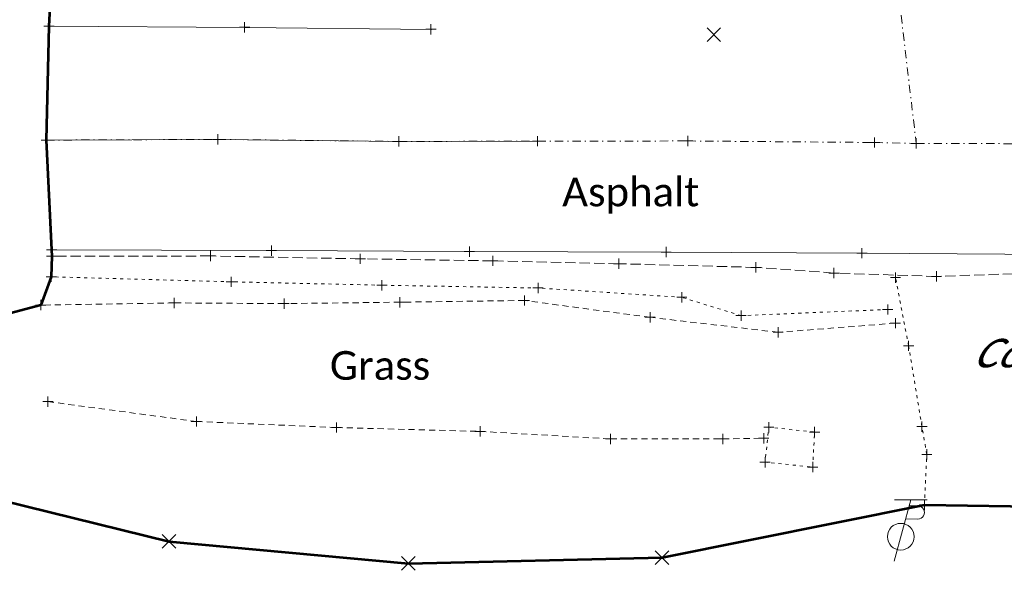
# Model space of a CAD drawing. Extents: x 146022 to 147316, y 438423 to 438809.
# Tile 4 of 256: x 146711 to 146807, y 438587 to 438641. Entities that reach past the tile are written whole.
import ezdxf

# ---------------------------------------------------------------- set-up
doc = ezdxf.new("R2010")
doc.units = 0
doc.header["$MEASUREMENT"] = 0
for name, pattern in [('CENTER LINE DOUBLE SOLID', [0]), ('DGN Style 2', [1.00281, 0.601686, -0.401124]), ('DGN Style 3', [1.403934, 1.00281, -0.401124]), ('DGN Style 4', [1.605498, 0.802248, -0.401124, 0.001003, -0.401124]), ('DGN Style 5', [0.701967, 0.300843, -0.401124])]:
    doc.linetypes.add(name, pattern=pattern)
for name, color, linetype, lineweight in [('DT_X_Terrain_Boundary', 5, 'Continuous', 0), ('DT_X_Terrain_Ground_Line', 92, 'DGN Style 3', 13), ('PM_X_CL_Double_Solid', 40, 'CENTER LINE DOUBLE SOLID', 0), ('PM_X_Edge_Line', 40, 'Continuous', 0), ('PV_X_COP', 4, 'DGN Style 4', 0), ('PV_X_Driveway', 7, 'DGN Style 5', 0), ('PV_X_Shoulder', 30, 'DGN Style 3', 0), ('PV_X_Shoulder_Aggregate', 30, 'DGN Style 5', 0), ('RD_X_Concrete_Pad', 9, 'DGN Style 5', 0), ('RD_X_Text', 7, 'Continuous', 0), ('SV_X_Random_Point (Construction)', 7, 'Continuous', 0), ('SV_X_Toe_of_Slope', 193, 'DGN Style 2', 0), ('SV_X_Top_of_Bank', 97, 'DGN Style 2', 0), ('UT_X_Misc_Cells', 7, 'Continuous', 0)]:
    doc.layers.add(name, color=color, linetype=linetype, lineweight=lineweight)
doc.layers.add('SV_X_Shot_Marker (Construction)', color=40, linetype='Continuous', lineweight=0, transparency=0.5)
doc.layers.add('SV_X_Terrain_Boundary', color=7, linetype='Continuous', lineweight=53, plot=False)
doc.styles.add('Style-Calibri Light', font='calibril.ttf')
doc.styles.add('~X_Label - LeftBottom', font='calibril.ttf', dxfattribs={"height": 0.14})

# ---------------------------------------------------------------- blocks, each defined once
blk = doc.blocks.new('SVPT_238')
at = {"layer": 'SV_X_Shot_Marker (Construction)', "transparency": 33554495}
for p, q in [((-0.025, 0), (0.025, 0)), ((0, 0.025), (0, -0.025))]:
    blk.add_line(p, q, dxfattribs=at)
blk.add_point((0, 0), dxfattribs=at)
blk = doc.blocks.new('SVPT_239')
at = {"layer": 'SV_X_Shot_Marker (Construction)', "transparency": 33554495}
for p, q in [((-0.025, 0), (0.025, 0)), ((0, 0.025), (0, -0.025))]:
    blk.add_line(p, q, dxfattribs=at)
blk.add_point((0, 0), dxfattribs=at)
blk = doc.blocks.new('SVPT_240')
at = {"layer": 'SV_X_Shot_Marker (Construction)', "transparency": 33554495}
for p, q in [((-0.025, 0), (0.025, 0)), ((0, 0.025), (0, -0.025))]:
    blk.add_line(p, q, dxfattribs=at)
blk.add_point((0, 0), dxfattribs=at)
blk = doc.blocks.new('SVPT_241')
at = {"layer": 'SV_X_Shot_Marker (Construction)', "transparency": 33554495}
for p, q in [((-0.025, 0), (0.025, 0)), ((0, 0.025), (0, -0.025))]:
    blk.add_line(p, q, dxfattribs=at)
blk.add_point((0, 0), dxfattribs=at)
blk = doc.blocks.new('SVPT_242')
at = {"layer": 'SV_X_Shot_Marker (Construction)', "transparency": 33554495}
for p, q in [((-0.025, 0), (0.025, 0)), ((0, 0.025), (0, -0.025))]:
    blk.add_line(p, q, dxfattribs=at)
blk.add_point((0, 0), dxfattribs=at)
blk = doc.blocks.new('SVPT_243')
at = {"layer": 'SV_X_Shot_Marker (Construction)', "transparency": 33554495}
for p, q in [((-0.025, 0), (0.025, 0)), ((0, 0.025), (0, -0.025))]:
    blk.add_line(p, q, dxfattribs=at)
blk.add_point((0, 0), dxfattribs=at)
blk = doc.blocks.new('SVPT_244')
at = {"layer": 'SV_X_Shot_Marker (Construction)', "transparency": 33554495}
for p, q in [((-0.025, 0), (0.025, 0)), ((0, 0.025), (0, -0.025))]:
    blk.add_line(p, q, dxfattribs=at)
blk.add_point((0, 0), dxfattribs=at)
blk = doc.blocks.new('SVPT_245')
at = {"layer": 'SV_X_Shot_Marker (Construction)', "transparency": 33554495}
for p, q in [((-0.025, 0), (0.025, 0)), ((0, 0.025), (0, -0.025))]:
    blk.add_line(p, q, dxfattribs=at)
blk.add_point((0, 0), dxfattribs=at)
blk = doc.blocks.new('SVPT_246')
at = {"layer": 'SV_X_Shot_Marker (Construction)', "transparency": 33554495}
for p, q in [((-0.025, 0), (0.025, 0)), ((0, 0.025), (0, -0.025))]:
    blk.add_line(p, q, dxfattribs=at)
blk.add_point((0, 0), dxfattribs=at)
blk = doc.blocks.new('SVPT_247')
at = {"layer": 'SV_X_Shot_Marker (Construction)', "transparency": 33554495}
for p, q in [((-0.025, 0), (0.025, 0)), ((0, 0.025), (0, -0.025))]:
    blk.add_line(p, q, dxfattribs=at)
blk.add_point((0, 0), dxfattribs=at)
blk = doc.blocks.new('SVPT_248')
at = {"layer": 'SV_X_Shot_Marker (Construction)', "transparency": 33554495}
for p, q in [((-0.025, 0), (0.025, 0)), ((0, 0.025), (0, -0.025))]:
    blk.add_line(p, q, dxfattribs=at)
blk.add_point((0, 0), dxfattribs=at)
blk = doc.blocks.new('SVPT_249')
at = {"layer": 'SV_X_Shot_Marker (Construction)', "transparency": 33554495}
for p, q in [((-0.025, 0), (0.025, 0)), ((0, 0.025), (0, -0.025))]:
    blk.add_line(p, q, dxfattribs=at)
blk.add_point((0, 0), dxfattribs=at)
blk = doc.blocks.new('SVPT_250')
at = {"layer": 'SV_X_Shot_Marker (Construction)', "transparency": 33554495}
for p, q in [((-0.025, 0), (0.025, 0)), ((0, 0.025), (0, -0.025))]:
    blk.add_line(p, q, dxfattribs=at)
blk.add_point((0, 0), dxfattribs=at)
blk = doc.blocks.new('SVPT_266')
at = {"layer": 'SV_X_Shot_Marker (Construction)', "transparency": 33554495}
for p, q in [((-0.025, 0), (0.025, 0)), ((0, 0.025), (0, -0.025))]:
    blk.add_line(p, q, dxfattribs=at)
blk.add_point((0, 0), dxfattribs=at)
blk = doc.blocks.new('SVPT_267')
at = {"layer": 'SV_X_Shot_Marker (Construction)', "transparency": 33554495}
for p, q in [((-0.025, 0), (0.025, 0)), ((0, 0.025), (0, -0.025))]:
    blk.add_line(p, q, dxfattribs=at)
blk.add_point((0, 0), dxfattribs=at)
blk = doc.blocks.new('SVPT_268')
at = {"layer": 'SV_X_Shot_Marker (Construction)', "transparency": 33554495}
for p, q in [((-0.025, 0), (0.025, 0)), ((0, 0.025), (0, -0.025))]:
    blk.add_line(p, q, dxfattribs=at)
blk.add_point((0, 0), dxfattribs=at)
blk = doc.blocks.new('SVPT_269')
at = {"layer": 'SV_X_Shot_Marker (Construction)', "transparency": 33554495}
for p, q in [((-0.025, 0), (0.025, 0)), ((0, 0.025), (0, -0.025))]:
    blk.add_line(p, q, dxfattribs=at)
blk.add_point((0, 0), dxfattribs=at)
blk = doc.blocks.new('SVPT_270')
at = {"layer": 'SV_X_Shot_Marker (Construction)', "transparency": 33554495}
for p, q in [((0, 0.025), (0, -0.025)), ((-0.025, 0), (0.025, 0))]:
    blk.add_line(p, q, dxfattribs=at)
blk.add_point((0, 0), dxfattribs=at)
blk = doc.blocks.new('SVPT_271')
at = {"layer": 'SV_X_Shot_Marker (Construction)', "transparency": 33554495}
for p, q in [((-0.025, 0), (0.025, 0)), ((0, 0.025), (0, -0.025))]:
    blk.add_line(p, q, dxfattribs=at)
blk.add_point((0, 0), dxfattribs=at)
blk = doc.blocks.new('SVPT_272')
at = {"layer": 'SV_X_Shot_Marker (Construction)', "transparency": 33554495}
for p, q in [((-0.025, 0), (0.025, 0)), ((0, 0.025), (0, -0.025))]:
    blk.add_line(p, q, dxfattribs=at)
blk.add_point((0, 0), dxfattribs=at)
blk = doc.blocks.new('SVPT_273')
at = {"layer": 'SV_X_Shot_Marker (Construction)', "transparency": 33554495}
for p, q in [((-0.025, 0), (0.025, 0)), ((0, 0.025), (0, -0.025))]:
    blk.add_line(p, q, dxfattribs=at)
blk.add_point((0, 0), dxfattribs=at)
blk = doc.blocks.new('SVPT_274')
at = {"layer": 'SV_X_Shot_Marker (Construction)', "transparency": 33554495}
for p, q in [((-0.025, 0), (0.025, 0)), ((0, 0.025), (0, -0.025))]:
    blk.add_line(p, q, dxfattribs=at)
blk.add_point((0, 0), dxfattribs=at)
blk = doc.blocks.new('SVPT_275')
at = {"layer": 'SV_X_Shot_Marker (Construction)', "transparency": 33554495}
for p, q in [((-0.025, 0), (0.025, 0)), ((0, 0.025), (0, -0.025))]:
    blk.add_line(p, q, dxfattribs=at)
blk.add_point((0, 0), dxfattribs=at)
blk = doc.blocks.new('SVPT_276')
at = {"layer": 'SV_X_Shot_Marker (Construction)', "transparency": 33554495}
for p, q in [((-0.025, 0), (0.025, 0)), ((0, 0.025), (0, -0.025))]:
    blk.add_line(p, q, dxfattribs=at)
blk.add_point((0, 0), dxfattribs=at)
blk = doc.blocks.new('SVPT_277')
at = {"layer": 'SV_X_Shot_Marker (Construction)', "transparency": 33554495}
for p, q in [((-0.025, 0), (0.025, 0)), ((0, 0.025), (0, -0.025))]:
    blk.add_line(p, q, dxfattribs=at)
blk.add_point((0, 0), dxfattribs=at)
blk = doc.blocks.new('SVPT_278')
at = {"layer": 'SV_X_Shot_Marker (Construction)', "transparency": 33554495}
for p, q in [((-0.025, 0), (0.025, 0)), ((0, 0.025), (0, -0.025))]:
    blk.add_line(p, q, dxfattribs=at)
blk.add_point((0, 0), dxfattribs=at)
blk = doc.blocks.new('SVPT_279')
at = {"layer": 'SV_X_Shot_Marker (Construction)', "transparency": 33554495}
for p, q in [((-0.025, 0), (0.025, 0)), ((0, 0.025), (0, -0.025))]:
    blk.add_line(p, q, dxfattribs=at)
blk.add_point((0, 0), dxfattribs=at)
blk = doc.blocks.new('SVPT_280')
at = {"layer": 'SV_X_Shot_Marker (Construction)', "transparency": 33554495}
for p, q in [((-0.025, 0), (0.025, 0)), ((0, 0.025), (0, -0.025))]:
    blk.add_line(p, q, dxfattribs=at)
blk.add_point((0, 0), dxfattribs=at)
blk = doc.blocks.new('SVPT_305')
at = {"layer": 'SV_X_Shot_Marker (Construction)', "transparency": 33554495}
for p, q in [((-0.025, 0), (0.025, 0)), ((0, 0.025), (0, -0.025))]:
    blk.add_line(p, q, dxfattribs=at)
blk.add_point((0, 0), dxfattribs=at)
blk = doc.blocks.new('SVPT_306')
at = {"layer": 'SV_X_Shot_Marker (Construction)', "transparency": 33554495}
for p, q in [((-0.025, 0), (0.025, 0)), ((0, 0.025), (0, -0.025))]:
    blk.add_line(p, q, dxfattribs=at)
blk.add_point((0, 0), dxfattribs=at)
blk = doc.blocks.new('SVPT_307')
at = {"layer": 'SV_X_Shot_Marker (Construction)', "transparency": 33554495}
for p, q in [((-0.025, 0), (0.025, 0)), ((0, 0.025), (0, -0.025))]:
    blk.add_line(p, q, dxfattribs=at)
blk.add_point((0, 0), dxfattribs=at)
blk = doc.blocks.new('SVPT_308')
at = {"layer": 'SV_X_Shot_Marker (Construction)', "transparency": 33554495}
for p, q in [((-0.025, 0), (0.025, 0)), ((0, 0.025), (0, -0.025))]:
    blk.add_line(p, q, dxfattribs=at)
blk.add_point((0, 0), dxfattribs=at)
blk = doc.blocks.new('SVPT_309')
at = {"layer": 'SV_X_Shot_Marker (Construction)', "transparency": 33554495}
for p, q in [((-0.025, 0), (0.025, 0)), ((0, 0.025), (0, -0.025))]:
    blk.add_line(p, q, dxfattribs=at)
blk.add_point((0, 0), dxfattribs=at)
blk = doc.blocks.new('SVPT_310')
at = {"layer": 'SV_X_Shot_Marker (Construction)', "transparency": 33554495}
for p, q in [((0, 0.025), (0, -0.025)), ((-0.025, 0), (0.025, 0))]:
    blk.add_line(p, q, dxfattribs=at)
blk.add_point((0, 0), dxfattribs=at)
blk = doc.blocks.new('SVPT_311')
at = {"layer": 'SV_X_Shot_Marker (Construction)', "transparency": 33554495}
for p, q in [((-0.025, 0), (0.025, 0)), ((0, 0.025), (0, -0.025))]:
    blk.add_line(p, q, dxfattribs=at)
blk.add_point((0, 0), dxfattribs=at)
blk = doc.blocks.new('TPW_5')
at = {"layer": 'UT_X_Misc_Cells', "color": 30, "linetype": 'Continuous', "lineweight": 0}
for p, q in [((0.0482, 0.18), (-0.0322, -0.12)), ((0.1282, 0.18), (-0.0318, 0.18)), ((0.0402, 0.15), (0.0827, 0.15)), ((0.0231, 0.0863), (0.0827, 0.0863))]:
    blk.add_line(p, q, dxfattribs=at)
blk.add_circle((0, 0), 0.065, dxfattribs=at)
at = {"layer": 'UT_X_Misc_Cells', "color": 30, "linetype": 'Continuous', "lineweight": 0, "extrusion": (0, 0, -1)}
blk.add_arc((-0.0833, 0.1181), 0.0319, 88.8767, 271.1233, dxfattribs=at)
blk = doc.blocks.new('SVPT_312')
at = {"layer": 'SV_X_Shot_Marker (Construction)', "transparency": 33554495}
for p, q in [((-0.025, 0), (0.025, 0)), ((0, 0.025), (0, -0.025))]:
    blk.add_line(p, q, dxfattribs=at)
blk.add_point((0, 0), dxfattribs=at)
blk = doc.blocks.new('SVPT_313')
at = {"layer": 'SV_X_Shot_Marker (Construction)', "transparency": 33554495}
for p, q in [((-0.025, 0), (0.025, 0)), ((0, 0.025), (0, -0.025))]:
    blk.add_line(p, q, dxfattribs=at)
blk.add_point((0, 0), dxfattribs=at)
blk = doc.blocks.new('SVPT_314')
at = {"layer": 'SV_X_Shot_Marker (Construction)', "transparency": 33554495}
for p, q in [((-0.025, 0), (0.025, 0)), ((0, 0.025), (0, -0.025))]:
    blk.add_line(p, q, dxfattribs=at)
blk.add_point((0, 0), dxfattribs=at)
blk = doc.blocks.new('SVPT_315')
at = {"layer": 'SV_X_Shot_Marker (Construction)', "transparency": 33554495}
for p, q in [((-0.025, 0), (0.025, 0)), ((0, 0.025), (0, -0.025))]:
    blk.add_line(p, q, dxfattribs=at)
blk.add_point((0, 0), dxfattribs=at)
blk = doc.blocks.new('SVPT_316')
at = {"layer": 'SV_X_Shot_Marker (Construction)', "transparency": 33554495}
for p, q in [((-0.025, 0), (0.025, 0)), ((0, 0.025), (0, -0.025))]:
    blk.add_line(p, q, dxfattribs=at)
blk.add_point((0, 0), dxfattribs=at)
blk = doc.blocks.new('SVPT_317')
at = {"layer": 'SV_X_Shot_Marker (Construction)', "transparency": 33554495}
for p, q in [((-0.025, 0), (0.025, 0)), ((0, 0.025), (0, -0.025))]:
    blk.add_line(p, q, dxfattribs=at)
blk.add_point((0, 0), dxfattribs=at)
blk = doc.blocks.new('SVPT_318')
at = {"layer": 'SV_X_Shot_Marker (Construction)', "transparency": 33554495}
for p, q in [((-0.025, 0), (0.025, 0)), ((0, 0.025), (0, -0.025))]:
    blk.add_line(p, q, dxfattribs=at)
blk.add_point((0, 0), dxfattribs=at)
blk = doc.blocks.new('SVPT_319')
at = {"layer": 'SV_X_Shot_Marker (Construction)', "transparency": 33554495}
for p, q in [((-0.025, 0), (0.025, 0)), ((0, 0.025), (0, -0.025))]:
    blk.add_line(p, q, dxfattribs=at)
blk.add_point((0, 0), dxfattribs=at)
blk = doc.blocks.new('SVPT_333')
at = {"layer": 'SV_X_Shot_Marker (Construction)', "transparency": 33554495}
for p, q in [((-0.025, 0), (0.025, 0)), ((0, 0.025), (0, -0.025))]:
    blk.add_line(p, q, dxfattribs=at)
blk.add_point((0, 0), dxfattribs=at)
blk = doc.blocks.new('SVPT_334')
at = {"layer": 'SV_X_Shot_Marker (Construction)', "transparency": 33554495}
for p, q in [((-0.025, 0), (0.025, 0)), ((0, 0.025), (0, -0.025))]:
    blk.add_line(p, q, dxfattribs=at)
blk.add_point((0, 0), dxfattribs=at)
blk = doc.blocks.new('SVPT_335')
at = {"layer": 'SV_X_Shot_Marker (Construction)', "transparency": 33554495}
for p, q in [((-0.025, 0), (0.025, 0)), ((0, 0.025), (0, -0.025))]:
    blk.add_line(p, q, dxfattribs=at)
blk.add_point((0, 0), dxfattribs=at)
blk = doc.blocks.new('SVPT_336')
at = {"layer": 'SV_X_Shot_Marker (Construction)', "transparency": 33554495}
for p, q in [((-0.025, 0), (0.025, 0)), ((0, 0.025), (0, -0.025))]:
    blk.add_line(p, q, dxfattribs=at)
blk.add_point((0, 0), dxfattribs=at)
blk = doc.blocks.new('X_25')
at = {"layer": 'SV_X_Random_Point (Construction)', "color": 7, "linetype": 'Continuous', "lineweight": 0, "transparency": 33554559}
for p, q in [((-0.0333, -0.0334), (0.0333, 0.0334)), ((-0.0333, 0.0334), (0.0333, -0.0334))]:
    blk.add_line(p, q, dxfattribs=at)
blk = doc.blocks.new('X_26')
at = {"layer": 'SV_X_Random_Point (Construction)', "color": 7, "linetype": 'Continuous', "lineweight": 0, "transparency": 33554559}
for p, q in [((-0.0333, -0.0334), (0.0333, 0.0334)), ((-0.0333, 0.0334), (0.0333, -0.0334))]:
    blk.add_line(p, q, dxfattribs=at)
blk = doc.blocks.new('X_27')
at = {"layer": 'SV_X_Random_Point (Construction)', "color": 7, "linetype": 'Continuous', "lineweight": 0, "transparency": 33554559}
for p, q in [((-0.0333, -0.0334), (0.0333, 0.0334)), ((-0.0333, 0.0334), (0.0333, -0.0334))]:
    blk.add_line(p, q, dxfattribs=at)
blk = doc.blocks.new('SVPT_382')
at = {"layer": 'SV_X_Shot_Marker (Construction)', "transparency": 33554495}
for p, q in [((-0.025, 0), (0.025, 0)), ((0, 0.025), (0, -0.025))]:
    blk.add_line(p, q, dxfattribs=at)
blk.add_point((0, 0), dxfattribs=at)
blk = doc.blocks.new('X_41')
at = {"layer": 'SV_X_Random_Point (Construction)', "color": 7, "linetype": 'Continuous', "lineweight": 0, "transparency": 33554559}
for p, q in [((-0.0333, -0.0334), (0.0333, 0.0334)), ((-0.0333, 0.0334), (0.0333, -0.0334))]:
    blk.add_line(p, q, dxfattribs=at)
blk = doc.blocks.new('SVPT_383')
at = {"layer": 'SV_X_Shot_Marker (Construction)', "transparency": 33554495}
for p, q in [((-0.025, 0), (0.025, 0)), ((0, 0.025), (0, -0.025))]:
    blk.add_line(p, q, dxfattribs=at)
blk.add_point((0, 0), dxfattribs=at)
blk = doc.blocks.new('SVPT_384')
at = {"layer": 'SV_X_Shot_Marker (Construction)', "transparency": 33554495}
for p, q in [((-0.025, 0), (0.025, 0)), ((0, 0.025), (0, -0.025))]:
    blk.add_line(p, q, dxfattribs=at)
blk.add_point((0, 0), dxfattribs=at)
blk = doc.blocks.new('SVPT_385')
at = {"layer": 'SV_X_Shot_Marker (Construction)', "transparency": 33554495}
for p, q in [((-0.025, 0), (0.025, 0)), ((0, 0.025), (0, -0.025))]:
    blk.add_line(p, q, dxfattribs=at)
blk.add_point((0, 0), dxfattribs=at)
blk = doc.blocks.new('SVPT_386')
at = {"layer": 'SV_X_Shot_Marker (Construction)', "transparency": 33554495}
for p, q in [((-0.025, 0), (0.025, 0)), ((0, 0.025), (0, -0.025))]:
    blk.add_line(p, q, dxfattribs=at)
blk.add_point((0, 0), dxfattribs=at)
blk = doc.blocks.new('SVPT_387')
at = {"layer": 'SV_X_Shot_Marker (Construction)', "transparency": 33554495}
for p, q in [((-0.025, 0), (0.025, 0)), ((0, 0.025), (0, -0.025))]:
    blk.add_line(p, q, dxfattribs=at)
blk.add_point((0, 0), dxfattribs=at)
blk = doc.blocks.new('SVPT_388')
at = {"layer": 'SV_X_Shot_Marker (Construction)', "transparency": 33554495}
for p, q in [((-0.025, 0), (0.025, 0)), ((0, 0.025), (0, -0.025))]:
    blk.add_line(p, q, dxfattribs=at)
blk.add_point((0, 0), dxfattribs=at)
blk = doc.blocks.new('SVPT_389')
at = {"layer": 'SV_X_Shot_Marker (Construction)', "transparency": 33554495}
for p, q in [((-0.025, 0), (0.025, 0)), ((0, 0.025), (0, -0.025))]:
    blk.add_line(p, q, dxfattribs=at)
blk.add_point((0, 0), dxfattribs=at)
blk = doc.blocks.new('SVPT_390')
at = {"layer": 'SV_X_Shot_Marker (Construction)', "transparency": 33554495}
for p, q in [((-0.025, 0), (0.025, 0)), ((0, 0.025), (0, -0.025))]:
    blk.add_line(p, q, dxfattribs=at)
blk.add_point((0, 0), dxfattribs=at)
blk = doc.blocks.new('SVPT_391')
at = {"layer": 'SV_X_Shot_Marker (Construction)', "transparency": 33554495}
for p, q in [((-0.025, 0), (0.025, 0)), ((0, 0.025), (0, -0.025))]:
    blk.add_line(p, q, dxfattribs=at)
blk.add_point((0, 0), dxfattribs=at)
blk = doc.blocks.new('SVPT_392')
at = {"layer": 'SV_X_Shot_Marker (Construction)', "transparency": 33554495}
for p, q in [((-0.025, 0), (0.025, 0)), ((0, 0.025), (0, -0.025))]:
    blk.add_line(p, q, dxfattribs=at)
blk.add_point((0, 0), dxfattribs=at)
blk = doc.blocks.new('*U1357', base_point=(146983.548, 438631.045, 1129.005))
at = {"layer": 'DT_X_Terrain_Boundary'}
blk.add_polyline3d([(146651.907, 438656.175, 1141.101), (146666.446, 438653.08, 1140.902), (146678.527, 438650.508, 1140.902), (146689.828, 438648.103, 1141.096), (146700.547, 438645.821, 1140.938), (146708.071, 438644.219, 1140.955), (146709.863, 438643.838, 1140.959), (146713.68, 438643.025, 1140.916), (146713.512, 438641.119, 1141.048), (146713.454, 438639.882, 1141.1), (146713.183, 438628.764, 1141.569), (146713.715, 438618.074, 1141.497), (146713.724, 438617.452, 1141.439), (146713.682, 438615.441, 1141.184), (146712.656, 438612.687, 1140.91), (146673.714, 438602.315, 1141.063), (146725.163, 438589.65, 1139.819), (146748.504, 438587.504, 1139.36), (146773.231, 438588.08, 1138.816), (146798.821, 438593.208, 1139.074), (146815.608, 438592.969, 1139.152)], dxfattribs=at)

msp = doc.modelspace()

# ---------------------------------------------------------------- linework, layer by layer
at = {"layer": 'PM_X_CL_Double_Solid'}
msp.add_polyline3d([(146713.183, 438628.764, 1141.569), (146729.914, 438628.833, 1141.394), (146747.573, 438628.634, 1141.223), (146761.091, 438628.663, 1141.082)], dxfattribs=at)
at = {"layer": 'PM_X_Edge_Line', "color": 7, "extrusion": (0.009228, 0.426452, 0.904463), "elevation": 189444.74, "flags": 128}
msp.add_lwpolyline([(-137189.646, -399024.783), (-137208.721, -399025.109), (-137226.894, -399025.327)], dxfattribs=at)
at = {"layer": 'PM_X_Edge_Line', "color": 7}
msp.add_polyline3d([(146713.715, 438618.074, 1141.497), (146735.143, 438617.997, 1141.285), (146754.449, 438617.899, 1141.042), (146773.638, 438617.848, 1140.762), (146792.72, 438617.745, 1140.634), (146811.306, 438617.621, 1140.579), (146829.272, 438617.49, 1140.346), (146847.09, 438617.363, 1139.975), (146864.693, 438617.087, 1139.532), (146884.923, 438617.136, 1139.016)], dxfattribs=at)
at = {"layer": 'PV_X_COP'}
for points in [[(146802.376, 438728.266, 1138.381), (146800.3, 438713.623, 1138.841), (146798.693, 438697.529, 1139.317), (146797.086, 438683.749, 1139.694), (146796.432, 438672.364, 1139.995), (146795.834, 438662.923, 1140.222), (146796.304, 438649.234, 1140.548), (146796.338, 438642.622, 1140.645), (146798.02, 438628.441, 1140.825)], [(146713.183, 438628.764, 1141.569), (146729.914, 438628.833, 1141.394), (146747.573, 438628.634, 1141.223), (146761.091, 438628.663, 1141.082), (146775.733, 438628.681, 1140.945), (146793.957, 438628.533, 1140.866), (146798.02, 438628.441, 1140.825), (146811.743, 438628.403, 1140.657), (146831.145, 438628.112, 1140.386), (146852.337, 438628.189, 1139.98), (146871.325, 438628.037, 1139.478), (146884.951, 438627.983, 1139.185)]]:
    msp.add_polyline3d(points, dxfattribs=at)
at = {"layer": 'PV_X_Driveway'}
msp.add_polyline3d([(146798.821, 438593.208, 1139.074), (146799.048, 438598.128, 1139.474), (146798.575, 438600.843, 1139.635), (146797.275, 438608.717, 1140.193), (146795.994, 438615.363, 1140.498)], dxfattribs=at)
at = {"layer": 'PV_X_Shoulder'}
msp.add_polyline3d([(146884.793, 438614.872, 1138.994), (146881.018, 438615.235, 1139.123), (146872.964, 438615.901, 1139.275), (146862.894, 438616.276, 1139.556), (146849.71, 438616.307, 1139.887), (146838.348, 438616.196, 1140.129), (146827.298, 438616.02, 1140.364), (146814.482, 438615.971, 1140.507), (146799.995, 438615.477, 1140.533), (146789.992, 438615.811, 1140.563), (146782.384, 438616.36, 1140.6), (146769.011, 438616.718, 1140.774), (146756.733, 438616.997, 1140.966), (146743.812, 438617.192, 1141.128), (146729.197, 438617.471, 1141.273), (146713.724, 438617.452, 1141.439)], dxfattribs=at)
at = {"layer": 'PV_X_Shoulder_Aggregate'}
msp.add_polyline3d([(146795.234, 438612.258, 1140.324), (146780.941, 438611.657, 1140.234), (146775.16, 438613.444, 1140.382), (146761.146, 438614.351, 1140.7), (146745.923, 438614.623, 1140.844), (146731.223, 438614.955, 1141.029), (146713.682, 438615.441, 1141.184)], dxfattribs=at)
at = {"layer": 'RD_X_Concrete_Pad'}
msp.add_3dface([(146787.923, 438596.903, 1138.443), (146788.109, 438600.312, 1138.471), (146783.642, 438600.777, 1138.405), (146783.282, 438597.372, 1138.424)], dxfattribs=at)
at = {"layer": 'SV_X_Terrain_Boundary'}
msp.add_polyline3d([(146651.907, 438656.175, 1141.101), (146713.68, 438643.025, 1140.916), (146713.512, 438641.119, 1141.048), (146713.454, 438639.882, 1141.146), (146713.183, 438628.764, 1141.569), (146713.715, 438618.074, 1141.497), (146713.724, 438617.452, 1141.439), (146713.682, 438615.441, 1141.184), (146712.656, 438612.687, 1140.91), (146673.714, 438602.315, 1141.063), (146725.163, 438589.65, 1139.819), (146748.504, 438587.504, 1139.36), (146773.231, 438588.08, 1138.816), (146798.821, 438593.208, 1139.074), (146815.608, 438592.969, 1139.152)], dxfattribs=at)
at = {"layer": 'SV_X_Toe_of_Slope'}
msp.add_polyline3d([(146713.351, 438603.277, 1140.108), (146727.833, 438601.34, 1139.609), (146741.492, 438600.751, 1139.02), (146755.488, 438600.376, 1138.74), (146768.213, 438599.637, 1138.243), (146779.172, 438599.64, 1137.828), (146783.147, 438599.708, 1137.791)], dxfattribs=at)
at = {"layer": 'SV_X_Top_of_Bank'}
msp.add_polyline3d([(146795.991, 438610.925, 1140.141), (146784.556, 438610.036, 1140.108), (146772.071, 438611.493, 1140.315), (146759.812, 438613.136, 1140.46), (146747.677, 438612.966, 1140.567), (146736.375, 438612.831, 1140.63), (146725.655, 438612.897, 1140.724), (146712.656, 438612.687, 1140.91)], dxfattribs=at)

# ---------------------------------------------------------------- block references
at = {"layer": 'DT_X_Terrain_Ground_Line'}
msp.add_blockref('*U1357', (146983.548, 438631.045, 1129.005), dxfattribs=at)
at = {"layer": 'SV_X_Random_Point (Construction)', "color": 7, "linetype": 'Continuous', "lineweight": 0, "transparency": 33554559, "xscale": 20, "yscale": 20, "zscale": 20}
for name, p in [('X_41', (146778.283, 438639.038, 1140.747)), ('X_27', (146725.163, 438589.65, 1139.819)), ('X_26', (146748.504, 438587.504, 1139.36)), ('X_25', (146773.231, 438588.08, 1138.816))]:
    msp.add_blockref(name, p, dxfattribs=at)
at = {"layer": 'SV_X_Shot_Marker (Construction)', "transparency": 33554495, "xscale": 20, "yscale": 20, "zscale": 20}
for name, p in [('SVPT_278', (146713.454, 438639.882, 1141.146)), ('SVPT_279', (146732.531, 438639.764, 1141.007)), ('SVPT_280', (146750.704, 438639.568, 1140.914)), ('SVPT_383', (146713.183, 438628.764, 1141.569)), ('SVPT_384', (146713.183, 438628.764, 1141.569)), ('SVPT_385', (146729.914, 438628.833, 1141.394)), ('SVPT_386', (146729.914, 438628.833, 1141.394)), ('SVPT_387', (146747.573, 438628.634, 1141.223)), ('SVPT_388', (146747.573, 438628.634, 1141.223)), ('SVPT_389', (146761.091, 438628.663, 1141.082)), ('SVPT_390', (146761.091, 438628.663, 1141.082)), ('SVPT_391', (146775.733, 438628.681, 1140.945)), ('SVPT_392', (146793.957, 438628.533, 1140.866)), ('SVPT_382', (146798.02, 438628.441, 1140.825)), ('SVPT_246', (146713.715, 438618.074, 1141.497)), ('SVPT_245', (146713.724, 438617.452, 1141.439)), ('SVPT_244', (146729.197, 438617.471, 1141.273)), ('SVPT_247', (146735.143, 438617.997, 1141.285)), ('SVPT_248', (146754.449, 438617.899, 1141.042)), ('SVPT_249', (146773.638, 438617.848, 1140.762)), ('SVPT_250', (146792.72, 438617.745, 1140.634)), ('SVPT_243', (146743.812, 438617.192, 1141.128)), ('SVPT_242', (146756.733, 438616.997, 1140.966)), ('SVPT_241', (146769.011, 438616.718, 1140.774)), ('SVPT_240', (146782.384, 438616.36, 1140.6)), ('SVPT_239', (146789.992, 438615.811, 1140.563)), ('SVPT_277', (146713.682, 438615.441, 1141.184)), ('SVPT_276', (146731.223, 438614.955, 1141.029)), ('SVPT_275', (146745.923, 438614.623, 1140.844)), ('SVPT_270', (146795.994, 438615.363, 1140.498)), ('SVPT_238', (146799.995, 438615.477, 1140.533)), ('SVPT_274', (146761.146, 438614.351, 1140.7)), ('SVPT_319', (146712.656, 438612.687, 1140.91)), ('SVPT_318', (146725.655, 438612.897, 1140.724)), ('SVPT_317', (146736.375, 438612.831, 1140.63)), ('SVPT_316', (146747.677, 438612.966, 1140.567)), ('SVPT_315', (146759.812, 438613.136, 1140.46)), ('SVPT_273', (146775.16, 438613.444, 1140.382)), ('SVPT_272', (146780.941, 438611.657, 1140.234)), ('SVPT_271', (146795.234, 438612.258, 1140.324)), ('SVPT_314', (146772.071, 438611.493, 1140.315)), ('SVPT_312', (146795.991, 438610.925, 1140.141)), ('SVPT_313', (146784.556, 438610.036, 1140.108)), ('SVPT_269', (146797.275, 438608.717, 1140.193)), ('SVPT_305', (146713.351, 438603.277, 1140.108)), ('SVPT_306', (146727.833, 438601.34, 1139.609)), ('SVPT_307', (146741.492, 438600.751, 1139.02)), ('SVPT_308', (146755.488, 438600.376, 1138.74)), ('SVPT_335', (146783.642, 438600.777, 1138.405)), ('SVPT_334', (146788.109, 438600.312, 1138.471)), ('SVPT_268', (146798.575, 438600.843, 1139.635)), ('SVPT_309', (146768.213, 438599.637, 1138.243)), ('SVPT_310', (146779.172, 438599.64, 1137.828)), ('SVPT_311', (146783.147, 438599.708, 1137.791)), ('SVPT_336', (146783.282, 438597.372, 1138.424)), ('SVPT_267', (146799.048, 438598.128, 1139.474)), ('SVPT_333', (146787.923, 438596.903, 1138.443)), ('SVPT_266', (146798.821, 438593.208, 1139.074))]:
    msp.add_blockref(name, p, dxfattribs=at)
at = {"layer": 'UT_X_Misc_Cells', "color": 30, "linetype": 'Continuous', "lineweight": 0, "xscale": 20, "yscale": 20, "zscale": 20, "rotation": 359.7888804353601}
msp.add_blockref('TPW_5', (146796.506, 438590.114, 1138.665), dxfattribs=at)

# ---------------------------------------------------------------- texts
at = {"layer": 'RD_X_Text', "linetype": 'Continuous', "style": 'Style-Calibri Light'}
for s, p in [('Asphalt', (146763.492, 438622.311)), ('Grass', (146740.843, 438605.402))]:
    msp.add_text(s, height=2.8, dxfattribs=at).set_placement(p)
at = {"layer": 'RD_X_Text', "color": 7, "linetype": 'Continuous', "style": '~X_Label - LeftBottom', "oblique": 30}
msp.add_text('Conc.', height=2.8, dxfattribs=at).set_placement((146803.438, 438606.606))

doc.saveas('drawing.dxf')
